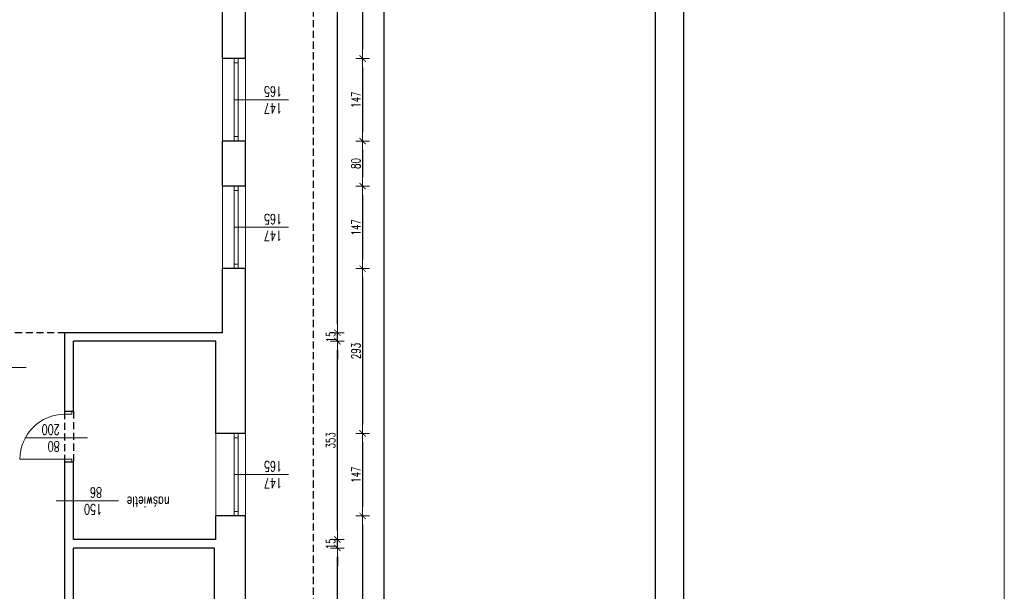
# Model space of a CAD drawing. Header units: millimetres. Extents: x -2948 to 78628, y 64669 to 215420.
# Tile 16 of 256: x 48481 to 50232, y 74031 to 75048. Entities that reach past the tile are written whole.
import ezdxf

# ---------------------------------------------------------------- set-up
doc = ezdxf.new("R2010")
doc.units = ezdxf.units.MM
doc.linetypes.add('HIDDEN', pattern=[9.525, 6.35, -3.175])
for name, color, linetype, lineweight in [('-stolarka', 103, 'Continuous', 13), ('1_OPIS_OKNA', 60, 'Continuous', 13), ('OPIS', 2, 'Continuous', 13), ('POMOC', 1, 'Continuous', 13), ('STOLARKA', 3, 'Continuous', 13), ('stolarka opis', 60, 'Continuous', 13), ('WYMIAR', 5, 'Continuous', 13), ('ŚCIANY', 7, 'Continuous', 30)]:
    doc.layers.add(name, color=color, linetype=linetype, lineweight=lineweight)
doc.layers.add('FORMATKA', color=7, linetype='Continuous')
doc.layers.add('pomocnicza', color=4, linetype='Continuous')
doc.styles.add('style2', font='romans.shx', dxfattribs={"width": 0.7})
doc.dimstyles.new('100', dxfattribs={"dimscale": 80, "dimtxt": 0.2, "dimasz": 0.2, "dimexe": 1.25, "dimexo": 0.625, "dimgap": 0.05, "dimtad": 1, "dimdec": 0, "dimdsep": 46, "dimlunit": 6, "dimtxsty": 'style2', "dimblk1": 'TICK', "dimblk2": 'TICK', "dimsah": 1, "dimcen": 0.2, "dimse1": 1, "dimse2": 1, "dimclrd": 256, "dimclrt": 2, "dimadec": 0, "dimazin": 0, "dimtfac": 1, "dimtdec": 0, "dimtix": 1, "dimtmove": 1, "dimatfit": 0, "dimldrblk": 'DOTSMALL', "dimfxl": 1, "dimtolj": 1, "dimtzin": 0, "dimarcsym": 0})

# ---------------------------------------------------------------- blocks, each defined once
blk = doc.blocks.new('TICK')
at = {"color": 5}
for p, q in [((-1, 0), (1, 0)), ((0, -0.75), (0, 0.75))]:
    blk.add_line(p, q, dxfattribs=at)
at = {"const_width": 0.1}
blk.add_lwpolyline([(-0.35, -0.35), (0.35, 0.35)], dxfattribs=at)
blk = doc.blocks.new('*D660')
at = {"layer": 'Defpoints', "color": 0, "ltscale": 2, "transparency": 16777216}
for p in [(49093.7, 75217.5), (49090.8, 74979.5), (49092, 74979.5)]:
    blk.add_point(p, dxfattribs=at)
at = {"layer": 'WYMIAR', "lineweight": -2, "ltscale": 2, "transparency": 16777216}
blk.add_line((49090.8, 75201.5), (49090.8, 74995.5), dxfattribs=at)
at = {"layer": 'WYMIAR', "lineweight": -2, "ltscale": 2, "transparency": 16777216, "xscale": 16, "yscale": 16, "zscale": 16}
for p, rotation in [((49090.8, 75217.5), 90), ((49090.8, 74979.5), 270)]:
    blk.add_blockref('TICK', p, dxfattribs=dict(at, rotation=rotation))
at = {"layer": 'WYMIAR', "color": 2, "ltscale": 2, "transparency": 16777216, "insert": (49078.8, 75098.5), "char_height": 16, "attachment_point": 5, "rotation": 90, "style": 'style2'}
blk.add_mtext('\\A1;238', dxfattribs=at)
blk = doc.blocks.new('_DotSmall')
at = {"layer": 'OPIS', "color": 0, "const_width": 0.5}
blk.add_lwpolyline([(-0.0625, 0, 1), (0.0625, 0, 1)], format="xyb", close=True, dxfattribs=at)
blk = doc.blocks.new('*D661')
at = {"layer": 'Defpoints', "color": 0, "ltscale": 2, "transparency": 16777216}
for p in [(49092, 74979.5), (49090.8, 74832.5), (49097.8, 74832.5)]:
    blk.add_point(p, dxfattribs=at)
at = {"layer": 'WYMIAR', "lineweight": -2, "ltscale": 2, "transparency": 16777216}
blk.add_line((49090.8, 74963.5), (49090.8, 74848.5), dxfattribs=at)
at = {"layer": 'WYMIAR', "lineweight": -2, "ltscale": 2, "transparency": 16777216, "xscale": 16, "yscale": 16, "zscale": 16}
for p, rotation in [((49090.8, 74979.5), 90), ((49090.8, 74832.5), 270)]:
    blk.add_blockref('TICK', p, dxfattribs=dict(at, rotation=rotation))
at = {"layer": 'WYMIAR', "color": 2, "ltscale": 2, "transparency": 16777216, "insert": (49078.8, 74906), "char_height": 16, "attachment_point": 5, "rotation": 90, "style": 'style2'}
blk.add_mtext('\\A1;147', dxfattribs=at)
blk = doc.blocks.new('*D662')
at = {"layer": 'Defpoints', "color": 0, "ltscale": 2, "transparency": 16777216}
for p in [(49097.8, 74832.5), (49090.8, 74752.5), (49097.8, 74752.5)]:
    blk.add_point(p, dxfattribs=at)
at = {"layer": 'WYMIAR', "lineweight": -2, "ltscale": 2, "transparency": 16777216}
blk.add_line((49090.8, 74816.5), (49090.8, 74768.5), dxfattribs=at)
at = {"layer": 'WYMIAR', "lineweight": -2, "ltscale": 2, "transparency": 16777216, "xscale": 16, "yscale": 16, "zscale": 16}
for p, rotation in [((49090.8, 74832.5), 90), ((49090.8, 74752.5), 270)]:
    blk.add_blockref('TICK', p, dxfattribs=dict(at, rotation=rotation))
at = {"layer": 'WYMIAR', "color": 2, "ltscale": 2, "transparency": 16777216, "insert": (49078.8, 74792.5), "char_height": 16, "attachment_point": 5, "rotation": 90, "style": 'style2'}
blk.add_mtext('\\A1;80', dxfattribs=at)
blk = doc.blocks.new('*D663')
at = {"layer": 'Defpoints', "color": 0, "ltscale": 2, "transparency": 16777216}
for p in [(49097.8, 74752.5), (49090.8, 74605.5), (49097.8, 74605.5)]:
    blk.add_point(p, dxfattribs=at)
at = {"layer": 'WYMIAR', "lineweight": -2, "ltscale": 2, "transparency": 16777216}
blk.add_line((49090.8, 74736.5), (49090.8, 74621.5), dxfattribs=at)
at = {"layer": 'WYMIAR', "lineweight": -2, "ltscale": 2, "transparency": 16777216, "xscale": 16, "yscale": 16, "zscale": 16}
for p, rotation in [((49090.8, 74752.5), 90), ((49090.8, 74605.5), 270)]:
    blk.add_blockref('TICK', p, dxfattribs=dict(at, rotation=rotation))
at = {"layer": 'WYMIAR', "color": 2, "ltscale": 2, "transparency": 16777216, "insert": (49078.8, 74679), "char_height": 16, "attachment_point": 5, "rotation": 90, "style": 'style2'}
blk.add_mtext('\\A1;147', dxfattribs=at)
blk = doc.blocks.new('*D664')
at = {"layer": 'Defpoints', "color": 0, "ltscale": 2, "transparency": 16777216}
for p in [(49097.8, 74605.5), (49090.8, 74312.5), (49096.4, 74312.5)]:
    blk.add_point(p, dxfattribs=at)
at = {"layer": 'WYMIAR', "lineweight": -2, "ltscale": 2, "transparency": 16777216}
blk.add_line((49090.8, 74589.5), (49090.8, 74328.5), dxfattribs=at)
at = {"layer": 'WYMIAR', "lineweight": -2, "ltscale": 2, "transparency": 16777216, "xscale": 16, "yscale": 16, "zscale": 16}
for p, rotation in [((49090.8, 74605.5), 90), ((49090.8, 74312.5), 270)]:
    blk.add_blockref('TICK', p, dxfattribs=dict(at, rotation=rotation))
at = {"layer": 'WYMIAR', "color": 2, "ltscale": 2, "transparency": 16777216, "insert": (49078.8, 74459), "char_height": 16, "attachment_point": 5, "rotation": 90, "style": 'style2'}
blk.add_mtext('\\A1;293', dxfattribs=at)
blk = doc.blocks.new('*D665')
at = {"layer": 'Defpoints', "color": 0, "ltscale": 2, "transparency": 16777216}
for p in [(49096.4, 74312.5), (49090.8, 74165.5), (49096.4, 74165.5)]:
    blk.add_point(p, dxfattribs=at)
at = {"layer": 'WYMIAR', "lineweight": -2, "ltscale": 2, "transparency": 16777216}
blk.add_line((49090.8, 74296.5), (49090.8, 74181.5), dxfattribs=at)
at = {"layer": 'WYMIAR', "lineweight": -2, "ltscale": 2, "transparency": 16777216, "xscale": 16, "yscale": 16, "zscale": 16}
for p, rotation in [((49090.8, 74312.5), 90), ((49090.8, 74165.5), 270)]:
    blk.add_blockref('TICK', p, dxfattribs=dict(at, rotation=rotation))
at = {"layer": 'WYMIAR', "color": 2, "ltscale": 2, "transparency": 16777216, "insert": (49078.8, 74239), "char_height": 16, "attachment_point": 5, "rotation": 90, "style": 'style2'}
blk.add_mtext('\\A1;147', dxfattribs=at)
blk = doc.blocks.new('*D666')
at = {"layer": 'Defpoints', "color": 0, "ltscale": 2, "transparency": 16777216}
for p in [(49096.4, 74165.5), (49090.8, 73836.5), (49098.8, 73836.5)]:
    blk.add_point(p, dxfattribs=at)
at = {"layer": 'WYMIAR', "lineweight": -2, "ltscale": 2, "transparency": 16777216}
blk.add_line((49090.8, 74149.5), (49090.8, 73852.5), dxfattribs=at)
at = {"layer": 'WYMIAR', "lineweight": -2, "ltscale": 2, "transparency": 16777216, "xscale": 16, "yscale": 16, "zscale": 16}
for p, rotation in [((49090.8, 74165.5), 90), ((49090.8, 73836.5), 270)]:
    blk.add_blockref('TICK', p, dxfattribs=dict(at, rotation=rotation))
at = {"layer": 'WYMIAR', "color": 2, "ltscale": 2, "transparency": 16777216, "insert": (49078.8, 74001), "char_height": 16, "attachment_point": 5, "rotation": 90, "style": 'style2'}
blk.add_mtext('\\A1;329', dxfattribs=at)
blk = doc.blocks.new('G$C88593572')
at = {"layer": 'STOLARKA', "ltscale": 2}
blk.add_line((-85, 22), (-85, 102), dxfattribs=at)
for points in [[(-90, 10), (-90, 22), (-85, 22), (-85, 10)], [(-5, 10), (-5, 22), (0, 22), (0, 10)]]:
    blk.add_lwpolyline(points, close=True, dxfattribs=at)
blk.add_arc((-85, 22), 80, 0, 90, dxfattribs=at)
blk = doc.blocks.new('*D967')
at = {"layer": 'Defpoints', "color": 0, "ltscale": 2, "transparency": 16777216}
for p in [(47639.4, 75005.8), (48882.6, 73347.8), (47639.4, 73077)]:
    blk.add_point(p, dxfattribs=at)
at = {"layer": 'WYMIAR', "lineweight": -2, "ltscale": 2, "transparency": 16777216}
blk.add_line((48866.6, 73077), (47655.4, 73077), dxfattribs=at)
at = {"layer": 'WYMIAR', "lineweight": -2, "ltscale": 2, "transparency": 16777216, "xscale": 16, "yscale": 16, "zscale": 16, "rotation": 180}
blk.add_blockref('TICK', (47639.4, 73077), dxfattribs=at)
at = {"layer": 'WYMIAR', "lineweight": -2, "ltscale": 2, "transparency": 16777216, "xscale": 16, "yscale": 16, "zscale": 16}
blk.add_blockref('TICK', (48882.6, 73077), dxfattribs=at)
at = {"layer": 'WYMIAR', "color": 2, "ltscale": 2, "transparency": 16777216, "insert": (48261, 73065), "char_height": 16, "attachment_point": 5, "rotation": 180, "style": 'style2'}
blk.add_mtext('\\A1;1\xa0243', dxfattribs=at)
blk = doc.blocks.new('*D1006')
at = {"layer": 'Defpoints', "color": 0, "ltscale": 2, "transparency": 16777216}
for p in [(48998.2, 83010.5), (48998.2, 73343.5), (49128.5, 73343.5)]:
    blk.add_point(p, dxfattribs=at)
at = {"layer": 'WYMIAR', "lineweight": -2, "ltscale": 2, "transparency": 16777216}
blk.add_line((49128.5, 82994.5), (49128.5, 73359.5), dxfattribs=at)
at = {"layer": 'WYMIAR', "lineweight": -2, "ltscale": 2, "transparency": 16777216, "xscale": 16, "yscale": 16, "zscale": 16}
for p, rotation in [((49128.5, 83010.5), 90), ((49128.5, 73343.5), 270)]:
    blk.add_blockref('TICK', p, dxfattribs=dict(at, rotation=rotation))
at = {"layer": 'WYMIAR', "color": 2, "ltscale": 2, "transparency": 16777216, "insert": (49116.5, 78177), "char_height": 16, "attachment_point": 5, "rotation": 90, "style": 'style2'}
blk.add_mtext('\\A1;9\xa0667', dxfattribs=at)
blk = doc.blocks.new('*D1009')
at = {"layer": 'Defpoints', "color": 0, "ltscale": 2, "transparency": 16777216}
for p in [(48827.6, 74108.5), (49045.9, 74108.5), (48841.6, 73599.5)]:
    blk.add_point(p, dxfattribs=at)
at = {"layer": 'WYMIAR', "lineweight": -2, "ltscale": 2, "transparency": 16777216}
blk.add_line((49045.9, 73615.5), (49045.9, 74092.5), dxfattribs=at)
at = {"layer": 'WYMIAR', "lineweight": -2, "ltscale": 2, "transparency": 16777216, "xscale": 16, "yscale": 16, "zscale": 16}
for p, rotation in [((49045.9, 74108.5), 90), ((49045.9, 73599.5), 270)]:
    blk.add_blockref('TICK', p, dxfattribs=dict(at, rotation=rotation))
at = {"layer": 'WYMIAR', "color": 2, "ltscale": 2, "transparency": 16777216, "insert": (49033.9, 73854), "char_height": 16, "attachment_point": 5, "rotation": 90, "style": 'style2'}
blk.add_mtext('\\A1;509', dxfattribs=at)
blk = doc.blocks.new('*D1010')
at = {"layer": 'Defpoints', "color": 0, "ltscale": 2, "transparency": 16777216}
for p in [(48829.6, 74123.5), (49045.9, 74123.5), (48827.6, 74108.5)]:
    blk.add_point(p, dxfattribs=at)
at = {"layer": 'WYMIAR', "lineweight": -2, "ltscale": 2, "transparency": 16777216}
for p, q in [((49045.9, 74139.5), (49045.9, 74155.5)), ((49045.9, 74108.5), (49045.9, 74123.5)), ((49045.9, 74092.5), (49045.9, 74076.5))]:
    blk.add_line(p, q, dxfattribs=at)
at = {"layer": 'WYMIAR', "lineweight": -2, "ltscale": 2, "transparency": 16777216, "xscale": 16, "yscale": 16, "zscale": 16}
for p, rotation in [((49045.9, 74123.5), 270), ((49045.9, 74108.5), 90)]:
    blk.add_blockref('TICK', p, dxfattribs=dict(at, rotation=rotation))
at = {"layer": 'WYMIAR', "color": 2, "ltscale": 2, "transparency": 16777216, "insert": (49033.9, 74116), "char_height": 16, "attachment_point": 5, "rotation": 90, "style": 'style2'}
blk.add_mtext('\\A1;15', dxfattribs=at)
blk = doc.blocks.new('*D1011')
at = {"layer": 'Defpoints', "color": 0, "ltscale": 2, "transparency": 16777216}
for p in [(48825.4, 74476.5), (49045.9, 74476.5), (48825.4, 74123.5)]:
    blk.add_point(p, dxfattribs=at)
at = {"layer": 'WYMIAR', "lineweight": -2, "ltscale": 2, "transparency": 16777216}
blk.add_line((49045.9, 74139.5), (49045.9, 74460.5), dxfattribs=at)
at = {"layer": 'WYMIAR', "lineweight": -2, "ltscale": 2, "transparency": 16777216, "xscale": 16, "yscale": 16, "zscale": 16}
for p, rotation in [((49045.9, 74476.5), 90), ((49045.9, 74123.5), 270)]:
    blk.add_blockref('TICK', p, dxfattribs=dict(at, rotation=rotation))
at = {"layer": 'WYMIAR', "color": 2, "ltscale": 2, "transparency": 16777216, "insert": (49033.9, 74300), "char_height": 16, "attachment_point": 5, "rotation": 90, "style": 'style2'}
blk.add_mtext('\\A1;353', dxfattribs=at)
blk = doc.blocks.new('*D1012')
at = {"layer": 'Defpoints', "color": 0, "ltscale": 2, "transparency": 16777216}
for p in [(48829.6, 74491.5), (49045.9, 74491.5), (48829.6, 74476.5)]:
    blk.add_point(p, dxfattribs=at)
at = {"layer": 'WYMIAR', "lineweight": -2, "ltscale": 2, "transparency": 16777216}
for p, q in [((49045.9, 74507.5), (49045.9, 74523.5)), ((49045.9, 74476.5), (49045.9, 74491.5)), ((49045.9, 74460.5), (49045.9, 74444.5))]:
    blk.add_line(p, q, dxfattribs=at)
at = {"layer": 'WYMIAR', "lineweight": -2, "ltscale": 2, "transparency": 16777216, "xscale": 16, "yscale": 16, "zscale": 16}
for p, rotation in [((49045.9, 74491.5), 270), ((49045.9, 74476.5), 90)]:
    blk.add_blockref('TICK', p, dxfattribs=dict(at, rotation=rotation))
at = {"layer": 'WYMIAR', "color": 2, "ltscale": 2, "transparency": 16777216, "insert": (49033.9, 74484), "char_height": 16, "attachment_point": 5, "rotation": 90, "style": 'style2'}
blk.add_mtext('\\A1;15', dxfattribs=at)
blk = doc.blocks.new('*D1013')
at = {"layer": 'Defpoints', "color": 0, "ltscale": 2, "transparency": 16777216}
for p in [(48841.6, 76953.5), (49045.9, 76953.5), (48841.6, 74491.5)]:
    blk.add_point(p, dxfattribs=at)
at = {"layer": 'WYMIAR', "lineweight": -2, "ltscale": 2, "transparency": 16777216}
blk.add_line((49045.9, 74507.5), (49045.9, 76937.5), dxfattribs=at)
at = {"layer": 'WYMIAR', "lineweight": -2, "ltscale": 2, "transparency": 16777216, "xscale": 16, "yscale": 16, "zscale": 16}
for p, rotation in [((49045.9, 76953.5), 90), ((49045.9, 74491.5), 270)]:
    blk.add_blockref('TICK', p, dxfattribs=dict(at, rotation=rotation))
at = {"layer": 'WYMIAR', "color": 2, "ltscale": 2, "transparency": 16777216, "insert": (49033.9, 75722.5), "char_height": 16, "attachment_point": 5, "rotation": 90, "style": 'style2'}
blk.add_mtext('\\A1;2\xa0462', dxfattribs=at)

msp = doc.modelspace()

# ---------------------------------------------------------------- linework, layer by layer
at = {"layer": '-stolarka'}
for p, q in [((48862.6, 74979.5), (48862.6, 74832.5)), ((48869.6, 74971.5), (48862.6, 74971.5)), ((48869.6, 74979.5), (48869.6, 74832.5)), ((48869.6, 74840.5), (48862.6, 74840.5)), ((48862.6, 74752.5), (48862.6, 74605.5)), ((48869.6, 74744.5), (48862.6, 74744.5)), ((48869.6, 74752.5), (48869.6, 74605.5)), ((48869.6, 74613.5), (48862.6, 74613.5)), ((48862.6, 74312.5), (48862.6, 74165.5)), ((48869.6, 74304.5), (48862.6, 74304.5)), ((48869.6, 74312.5), (48869.6, 74165.5)), ((48869.6, 74173.5), (48862.6, 74173.5))]:
    msp.add_line(p, q, dxfattribs=at)
at = {"layer": '1_OPIS_OKNA'}
msp.add_line((48958.9, 74239), (48862.6, 74239), dxfattribs=at)
at = {"layer": 'FORMATKA', "ltscale": 2}
for points in [[(49661.2, 83447.1), (49661.2, 72947.1), (46691.2, 72947.1), (46691.2, 83447.1)], [(46741.2, 72997.1), (46741.2, 83392.1), (49611.2, 83392.1), (49611.2, 72997.1)]]:
    msp.add_lwpolyline(points, close=True, dxfattribs=at)
at = {"layer": 'POMOC'}
for p, q in [((48841.6, 74832.5), (48841.6, 74979.5)), ((48882.6, 74979.5), (48882.6, 74832.5)), ((48841.6, 74605.5), (48841.6, 74752.5)), ((48882.6, 74752.5), (48882.6, 74605.5)), ((48492.5, 74429.7), (48381.4, 74429.7)), ((48601.6, 74304.3), (48490.5, 74304.3)), ((48829.6, 74165.5), (48829.6, 74312.5)), ((48882.6, 74312.5), (48882.6, 74165.5)), ((48656.9, 74192.5), (48545.8, 74192.5))]:
    msp.add_line(p, q, dxfattribs=at)
at = {"layer": 'pomocnicza', "linetype": 'HIDDEN', "ltscale": 2}
for p, q in [((49002.6, 83010.5), (49002.6, 73343.5)), ((48561.6, 74491.5), (48403.6, 74491.5)), ((48561.5, 74261.5), (48561.5, 74351.5)), ((48576.5, 74351.5), (48576.5, 74261.5))]:
    msp.add_line(p, q, dxfattribs=at)
at = {"layer": 'stolarka opis'}
for p, q in [((48958.9, 74906), (48862.6, 74906)), ((48958.9, 74679), (48862.6, 74679))]:
    msp.add_line(p, q, dxfattribs=at)
at = {"layer": 'WYMIAR', "color": 3, "ltscale": 2}
msp.add_lwpolyline([(35374.9, 64756.8), (35374.9, 95942.6), (50231.7, 95854.4), (50231.7, 64668.6)], close=True, dxfattribs=at)
at = {"layer": 'ŚCIANY', "ltscale": 2}
for p, q in [((48841.6, 74979.5), (48841.6, 75217.5)), ((48882.6, 74979.5), (48882.6, 75217.5)), ((48882.6, 74979.5), (48841.6, 74979.5)), ((48841.6, 74752.5), (48841.6, 74832.5)), ((48882.6, 74832.5), (48841.6, 74832.5)), ((48882.6, 74752.5), (48882.6, 74832.5)), ((48882.6, 74752.5), (48841.6, 74752.5)), ((48841.6, 74491.5), (48841.6, 74605.5)), ((48882.6, 74605.5), (48841.6, 74605.5)), ((48882.6, 74312.5), (48882.6, 74605.5)), ((48882.6, 74529.5), (48882.6, 74559.5)), ((48841.6, 74491.5), (48561.6, 74491.5)), ((48561.6, 74351.5), (48561.6, 74491.5)), ((48829.6, 74476.5), (48576.6, 74476.5)), ((48576.6, 74351.5), (48576.6, 74476.5)), ((48829.6, 74312.5), (48829.6, 74476.5)), ((48576.6, 74351.5), (48561.6, 74351.5)), ((48882.6, 74312.5), (48829.6, 74312.5)), ((48576.6, 74261.5), (48561.6, 74261.5)), ((48561.6, 74008.5), (48561.6, 74261.5)), ((48576.6, 74123.5), (48576.6, 74261.5)), ((48829.6, 74123.5), (48829.6, 74165.5)), ((48882.6, 74165.5), (48829.6, 74165.5)), ((48882.6, 73836.5), (48882.6, 74165.5)), ((48829.6, 74123.5), (48576.6, 74123.5)), ((48827.6, 74108.5), (48576.6, 74108.5)), ((48576.6, 74008.5), (48576.6, 74108.5)), ((48827.6, 73971.5), (48827.6, 74108.5))]:
    msp.add_line(p, q, dxfattribs=at)

# ---------------------------------------------------------------- block references
at = {"layer": 'STOLARKA', "ltscale": 2, "rotation": 89.9999999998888}
msp.add_blockref('G$C88593572', (48583.5, 74351.5), dxfattribs=at)

# ---------------------------------------------------------------- texts
at = {"layer": '1_OPIS_OKNA', "ltscale": 0.2, "insert": (48947.6, 74214.7), "char_height": 18, "width": 280.137, "attachment_point": 1, "rotation": 179.9915, "style": 'style2'}
msp.add_mtext('147\\P165', dxfattribs=at)
at = {"layer": 'OPIS', "linetype": 'Continuous', "ltscale": 0.2, "char_height": 18, "width": 280.137, "attachment_point": 1, "rotation": 179.9915, "style": 'style2'}
for s, insert in [('80\\P200', (48552.4, 74280)), ('150\\P86', (48627.7, 74168.2)), ('naświetle', (48747.6, 74181.7))]:
    msp.add_mtext(s, dxfattribs=dict(at, insert=insert))
at = {"layer": 'stolarka opis', "ltscale": 0.2, "char_height": 18, "width": 280.137, "attachment_point": 1, "rotation": 179.9915, "style": 'style2'}
for insert in [(48947.6, 74881.7), (48947.6, 74654.7)]:
    msp.add_mtext('147\\P165', dxfattribs=dict(at, insert=insert))

# ---------------------------------------------------------------- dimensions: what is measured, and where the dimension line sits
at = {"layer": 'WYMIAR', "ltscale": 2}
for base, p1, p2, angle, picture, middle in [((49128.5, 73343.5), (48998.2, 83010.5), (48998.2, 73343.5), 90, '*D1006', (49116.5, 78177)), ((49045.9, 76953.5), (48841.6, 74491.5), (48841.6, 76953.5), 90, '*D1013', (49033.9, 75722.5)), ((49090.8, 74979.5), (49093.7, 75217.5), (49092, 74979.5), 90, '*D660', (49078.8, 75098.5)), ((47639.4, 73077), (48882.6, 73347.8), (47639.4, 75005.8), 180, '*D967', (48261, 73065)), ((49090.8, 74832.5), (49092, 74979.5), (49097.8, 74832.5), 90, '*D661', (49078.8, 74906)), ((49090.8, 74752.5), (49097.8, 74832.5), (49097.8, 74752.5), 90, '*D662', (49078.8, 74792.5)), ((49090.8, 74605.5), (49097.8, 74752.5), (49097.8, 74605.5), 90, '*D663', (49078.8, 74679)), ((49090.8, 74312.5), (49097.8, 74605.5), (49096.4, 74312.5), 90, '*D664', (49078.8, 74459)), ((49045.9, 74491.5), (48829.6, 74476.5), (48829.6, 74491.5), 90, '*D1012', (49033.9, 74484)), ((49045.9, 74476.5), (48825.4, 74123.5), (48825.4, 74476.5), 90, '*D1011', (49033.9, 74300)), ((49090.8, 74165.5), (49096.4, 74312.5), (49096.4, 74165.5), 90, '*D665', (49078.8, 74239)), ((49090.8, 73836.5), (49096.4, 74165.5), (49098.8, 73836.5), 90, '*D666', (49078.8, 74001)), ((49045.9, 74123.5), (48827.6, 74108.5), (48829.6, 74123.5), 90, '*D1010', (49033.9, 74116)), ((49045.9, 74108.5), (48841.6, 73599.5), (48827.6, 74108.5), 90, '*D1009', (49033.9, 73854))]:
    dim = msp.add_linear_dim(base=base, p1=p1, p2=p2, angle=angle, dimstyle='100', dxfattribs=at)
    dim.commit()
    dim.dimension.update_dxf_attribs({"geometry": picture, "text_midpoint": middle})

doc.saveas('drawing.dxf')
